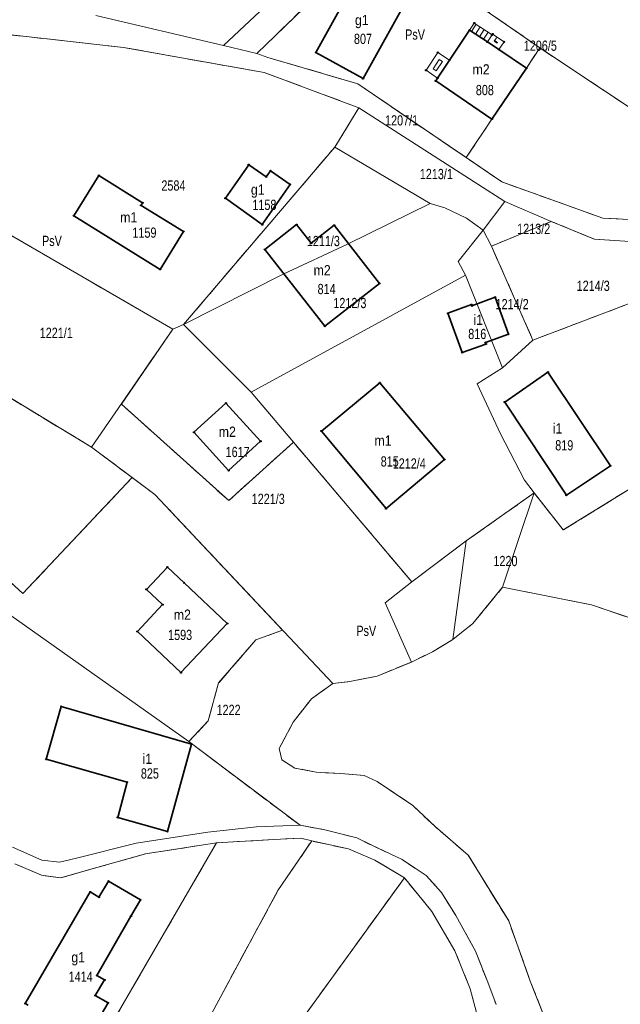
# Model space of a CAD drawing. Header units: metres. Extents: x 7496145 to 7500200, y 5498500 to 5502080.
# Tile 13 of 202: x 7497199 to 7497287, y 5499334 to 5499478. Entities that reach past the tile are written whole.
import ezdxf
from ezdxf.enums import TextEntityAlignment as Align

# ---------------------------------------------------------------- set-up
doc = ezdxf.new("R2010")
doc.units = ezdxf.units.M
doc.header["$MEASUREMENT"] = 0
for name, pattern in [('2.25_0.75', [3, 2.25, -0.75]), ('219-1000', [0]), ('egug-1000', [0])]:
    doc.linetypes.add(name, pattern=pattern)
doc.layers.get('0').update_dxf_attribs({"color": 2, "linetype": 'CONTINUOUS', "lineweight": 5})
for name, color, linetype in [('209-oznaczenie konturu klasyfikacyjnego', 7, 'CONTINUOUS'), ('211-numer działki ewidencyjnej', 7, 'CONTINUOUS'), ('217-kontur klasyfikacyjny', 7, 'CONTINUOUS'), ('218-kontur użytku gruntowego', 7, 'CONTINUOUS'), ('219-działka ewidencyjna', 7, 'CONTINUOUS'), ('312-budynek ewidencyjny', 7, 'CONTINUOUS'), ('312-oznaczenie budynku ewidencyjnego', 7, 'CONTINUOUS'), ('312-oznaczenie budynku ewidencyjnego-Atr117', 7, 'CONTINUOUS'), ('352-schody', 7, 'CONTINUOUS'), ('Punkt budynku', 7, 'CONTINUOUS'), ('wiatrołap', 7, 'CONTINUOUS')]:
    doc.layers.add(name, color=color, linetype=linetype)
doc.styles.get("Standard").update_dxf_attribs({"font": 'Working1250', "width": 0.75})

# ---------------------------------------------------------------- blocks, each defined once
blk = doc.blocks.new('PUNKTBUD')
at = {"color": 0}
blk.add_circle((0, 0), 0.09, dxfattribs=at)

msp = doc.modelspace()

# ---------------------------------------------------------------- linework, layer by layer
at = {"layer": '217-kontur klasyfikacyjny', "color": 3, "linetype": '2.25_0.75', "lineweight": 18, "flags": 128}
for points in [[(7497251.59, 5499490.64), (7497233.7, 5499473.36)], [(7497275.2, 5499474.18), (7497256.47, 5499487.12)], [(7497214.15, 5499474.24), (7497193.37, 5499476.56)], [(7497234.77, 5499470.57), (7497214.15, 5499474.24)], [(7497233.7, 5499473.36), (7497235.34, 5499472.79)], [(7497235.34, 5499472.79), (7497248.51, 5499468.91)], [(7497273.23, 5499471.23), (7497275.2, 5499474.18)], [(7497275.2, 5499474.18), (7497293.57, 5499461.97)], [(7497248.67, 5499465.42), (7497234.77, 5499470.57)], [(7497268.18, 5499463.76), (7497273.23, 5499471.23)], [(7497248.51, 5499468.91), (7497264.4, 5499458.11)], [(7497245.13, 5499459.63), (7497248.67, 5499465.42)], [(7497264.4, 5499458.11), (7497268.18, 5499463.76)], [(7497222.96, 5499433.65), (7497245.13, 5499459.63)], [(7497264.4, 5499458.11), (7497269.61, 5499454.56)], [(7497269.61, 5499454.56), (7497284.42, 5499449.23)], [(7497190.78, 5499450.7), (7497221.41, 5499432.98)], [(7497276.85, 5499448.77), (7497268.1, 5499445.13)], [(7497283.2, 5499446.15), (7497276.85, 5499448.77)], [(7497284.42, 5499449.23), (7497295.1, 5499448.69)], [(7497289.89, 5499445.72), (7497283.2, 5499446.15)], [(7497268.1, 5499445.13), (7497274.19, 5499431.38)], [(7497274.19, 5499431.38), (7497293.08, 5499438.54)], [(7497213.86, 5499422.01), (7497221.41, 5499432.98)], [(7497221.41, 5499432.98), (7497222.96, 5499433.65)], [(7497209.5, 5499415.68), (7497186.74, 5499429.51)], [(7497229.59, 5499407.87), (7497213.86, 5499422.01)], [(7497215.44, 5499411.24), (7497209.5, 5499415.68)], [(7497239.09, 5499416.43), (7497229.59, 5499407.87)], [(7497256.42, 5499395.98), (7497239.09, 5499416.43)], [(7497199.41, 5499394.25), (7497215.44, 5499411.24)], [(7497215.44, 5499411.24), (7497218.79, 5499408.74)], [(7497290.78, 5499411.05), (7497278.61, 5499403.57)], [(7497218.79, 5499408.74), (7497237.48, 5499388.9)], [(7497274.35, 5499409), (7497264.39, 5499401.96)], [(7497278.61, 5499403.57), (7497274.35, 5499409)], [(7497190.54, 5499402.43), (7497199.41, 5499394.25)], [(7497264.39, 5499401.96), (7497256.42, 5499395.98)], [(7497265.35, 5499389.85), (7497269.73, 5499395.17)], [(7497269.73, 5499395.17), (7497282.77, 5499392.59)], [(7497282.77, 5499392.59), (7497303.41, 5499385.6)], [(7497262.42, 5499387.53), (7497265.35, 5499389.85)], [(7497237.48, 5499388.9), (7497233.58, 5499387.47)], [(7497233.58, 5499387.47), (7497228.11, 5499381.17)], [(7497259.48, 5499385.74), (7497262.42, 5499387.53)], [(7497256.39, 5499384.22), (7497259.48, 5499385.74)], [(7497251.36, 5499382.18), (7497256.39, 5499384.22)], [(7497247.35, 5499381.38), (7497251.36, 5499382.18)], [(7497228.11, 5499381.17), (7497226.6, 5499375.61)], [(7497241.72, 5499378.85), (7497244.84, 5499381.09)], [(7497244.84, 5499381.09), (7497247.35, 5499381.38)], [(7497239.03, 5499375.43), (7497241.72, 5499378.85)], [(7497226.6, 5499375.61), (7497223.74, 5499372.58)], [(7497236.99, 5499371.57), (7497239.03, 5499375.43)], [(7497223.74, 5499372.58), (7497240.06, 5499360.31)], [(7497237.37, 5499369.89), (7497236.99, 5499371.57)], [(7497239.27, 5499368.69), (7497237.37, 5499369.89)], [(7497242.41, 5499368.1), (7497239.27, 5499368.69)], [(7497246.05, 5499367.89), (7497242.41, 5499368.1)], [(7497249.47, 5499367.6), (7497246.05, 5499367.89)], [(7497251.35, 5499366.71), (7497249.47, 5499367.6)], [(7497256.58, 5499363.22), (7497251.35, 5499366.71)], [(7497259.83, 5499360.12), (7497256.58, 5499363.22)], [(7497240.06, 5499360.31), (7497243.67, 5499359.67)], [(7497243.67, 5499359.67), (7497248.37, 5499358.46)], [(7497264.71, 5499355.93), (7497259.83, 5499360.12)], [(7497206.52, 5499321.01), (7497227.81, 5499357.74)], [(7497227.81, 5499357.74), (7497217.38, 5499356.13)], [(7497236.18, 5499358.24), (7497227.81, 5499357.74)], [(7497240.18, 5499358.44), (7497236.18, 5499358.24)], [(7497236.81, 5499350.76), (7497241.76, 5499358.02)], [(7497241.76, 5499358.02), (7497240.18, 5499358.44)], [(7497247.15, 5499356.85), (7497241.76, 5499358.02)], [(7497248.37, 5499358.46), (7497250.56, 5499357.39)], [(7497250.56, 5499357.39), (7497255.02, 5499355.29)], [(7497217.38, 5499356.13), (7497210.25, 5499354.11)], [(7497251.02, 5499355.23), (7497247.15, 5499356.85)], [(7497202.16, 5499353.01), (7497198.26, 5499354.68)], [(7497255.35, 5499352.61), (7497251.02, 5499355.23)], [(7497255.02, 5499355.29), (7497258.52, 5499352.95)], [(7497270.63, 5499346.3), (7497264.71, 5499355.93)], [(7497210.25, 5499354.11), (7497204.93, 5499352.61)], [(7497204.93, 5499352.61), (7497202.16, 5499353.01)], [(7497234.17, 5499323.36), (7497255.35, 5499352.61)], [(7497259.35, 5499347.68), (7497255.35, 5499352.61)], [(7497258.52, 5499352.95), (7497260.76, 5499350.47)], [(7497225.64, 5499330.08), (7497236.81, 5499350.76)], [(7497260.76, 5499350.47), (7497262.88, 5499347.11)], [(7497262.75, 5499341.94), (7497259.35, 5499347.68)], [(7497262.88, 5499347.11), (7497265.77, 5499341.87)], [(7497273.79, 5499337.5), (7497270.63, 5499346.3)], [(7497264.96, 5499336.38), (7497262.75, 5499341.94)], [(7497265.77, 5499341.87), (7497267.55, 5499337.32)], [(7497267.55, 5499337.32), (7497268.78, 5499334.07)], [(7497276.76, 5499329.99), (7497273.79, 5499337.5)], [(7497266.3, 5499331.44), (7497264.96, 5499336.38)]]:
    msp.add_lwpolyline(points, dxfattribs=at)
at = {"layer": '218-kontur użytku gruntowego', "color": 3, "linetype": 'egug-1000', "lineweight": 18, "flags": 128}
for points in [[(7497251.59, 5499490.64), (7497233.7, 5499473.36)], [(7497256.47, 5499487.12), (7497275.2, 5499474.18)], [(7497210.13, 5499478.94), (7497228.82, 5499474.53)], [(7497214.15, 5499474.24), (7497193.37, 5499476.56)], [(7497234.77, 5499470.57), (7497214.15, 5499474.24)], [(7497228.82, 5499474.53), (7497233.7, 5499473.36)], [(7497233.7, 5499473.36), (7497235.34, 5499472.79)], [(7497235.34, 5499472.79), (7497248.51, 5499468.91)], [(7497275.2, 5499474.18), (7497273.23, 5499471.23)], [(7497293.57, 5499461.97), (7497275.2, 5499474.18)], [(7497248.67, 5499465.42), (7497234.77, 5499470.57)], [(7497273.23, 5499471.23), (7497268.18, 5499463.76)], [(7497248.51, 5499468.91), (7497264.4, 5499458.11)], [(7497248.67, 5499465.42), (7497245.13, 5499459.63)], [(7497270.07, 5499451.7), (7497248.67, 5499465.42)], [(7497268.18, 5499463.76), (7497264.4, 5499458.11)], [(7497245.13, 5499459.63), (7497222.96, 5499433.65)], [(7497264.4, 5499458.11), (7497269.61, 5499454.56)], [(7497269.61, 5499454.56), (7497284.42, 5499449.23)], [(7497276.85, 5499448.77), (7497270.07, 5499451.7)], [(7497221.41, 5499432.98), (7497190.78, 5499450.7)], [(7497276.85, 5499448.77), (7497268.1, 5499445.13)], [(7497283.2, 5499446.15), (7497276.85, 5499448.77)], [(7497284.42, 5499449.23), (7497295.1, 5499448.69)], [(7497289.89, 5499445.72), (7497283.2, 5499446.15)], [(7497268.1, 5499445.13), (7497274.19, 5499431.38)], [(7497274.19, 5499431.38), (7497293.08, 5499438.54)], [(7497221.41, 5499432.98), (7497213.86, 5499422.01)], [(7497222.96, 5499433.65), (7497221.41, 5499432.98)], [(7497232.91, 5499423.73), (7497222.96, 5499433.65)], [(7497186.74, 5499429.51), (7497209.5, 5499415.68)], [(7497239.09, 5499416.43), (7497232.91, 5499423.73)], [(7497213.86, 5499422.01), (7497229.59, 5499407.87)], [(7497209.5, 5499415.68), (7497215.44, 5499411.24)], [(7497229.59, 5499407.87), (7497239.09, 5499416.43)], [(7497239.09, 5499416.43), (7497256.42, 5499395.98)], [(7497215.44, 5499411.24), (7497199.41, 5499394.25)], [(7497215.44, 5499411.24), (7497218.79, 5499408.74)], [(7497278.61, 5499403.57), (7497290.78, 5499411.05)], [(7497218.79, 5499408.74), (7497237.48, 5499388.9)], [(7497264.39, 5499401.96), (7497274.35, 5499409)], [(7497274.35, 5499409), (7497278.61, 5499403.57)], [(7497199.41, 5499394.25), (7497190.54, 5499402.43)], [(7497256.42, 5499395.98), (7497264.39, 5499401.96)], [(7497265.35, 5499389.85), (7497269.73, 5499395.17)], [(7497269.73, 5499395.17), (7497282.77, 5499392.59)], [(7497282.77, 5499392.59), (7497303.41, 5499385.6)], [(7497262.42, 5499387.53), (7497265.35, 5499389.85)], [(7497237.48, 5499388.9), (7497233.58, 5499387.47)], [(7497233.58, 5499387.47), (7497228.11, 5499381.17)], [(7497259.48, 5499385.74), (7497262.42, 5499387.53)], [(7497256.39, 5499384.22), (7497259.48, 5499385.74)], [(7497251.36, 5499382.18), (7497256.39, 5499384.22)], [(7497247.35, 5499381.38), (7497251.36, 5499382.18)], [(7497228.11, 5499381.17), (7497226.6, 5499375.61)], [(7497241.72, 5499378.85), (7497244.84, 5499381.09)], [(7497244.84, 5499381.09), (7497247.35, 5499381.38)], [(7497239.03, 5499375.43), (7497241.72, 5499378.85)], [(7497226.6, 5499375.61), (7497223.74, 5499372.58)], [(7497236.99, 5499371.57), (7497239.03, 5499375.43)], [(7497223.74, 5499372.58), (7497240.06, 5499360.31)], [(7497237.37, 5499369.89), (7497236.99, 5499371.57)], [(7497239.27, 5499368.69), (7497237.37, 5499369.89)], [(7497242.41, 5499368.1), (7497239.27, 5499368.69)], [(7497246.05, 5499367.89), (7497242.41, 5499368.1)], [(7497249.47, 5499367.6), (7497246.05, 5499367.89)], [(7497251.35, 5499366.71), (7497249.47, 5499367.6)], [(7497256.58, 5499363.22), (7497251.35, 5499366.71)], [(7497259.83, 5499360.12), (7497256.58, 5499363.22)], [(7497233.66, 5499360.07), (7497240.06, 5499360.31)], [(7497240.06, 5499360.31), (7497243.67, 5499359.67)], [(7497216.05, 5499357.7), (7497226.54, 5499359.33)], [(7497226.54, 5499359.33), (7497233.66, 5499360.07)], [(7497243.67, 5499359.67), (7497248.37, 5499358.46)], [(7497264.71, 5499355.93), (7497259.83, 5499360.12)], [(7497227.81, 5499357.74), (7497206.52, 5499321.01)], [(7497207.09, 5499355.43), (7497216.05, 5499357.7)], [(7497227.81, 5499357.74), (7497217.38, 5499356.13)], [(7497236.18, 5499358.24), (7497227.81, 5499357.74)], [(7497240.18, 5499358.44), (7497236.18, 5499358.24)], [(7497241.76, 5499358.02), (7497236.81, 5499350.76)], [(7497241.76, 5499358.02), (7497240.18, 5499358.44)], [(7497247.15, 5499356.85), (7497241.76, 5499358.02)], [(7497248.37, 5499358.46), (7497250.56, 5499357.39)], [(7497250.56, 5499357.39), (7497255.02, 5499355.29)], [(7497197.91, 5499357.1), (7497202.21, 5499355.21)], [(7497217.38, 5499356.13), (7497210.25, 5499354.11)], [(7497251.02, 5499355.23), (7497247.15, 5499356.85)], [(7497202.16, 5499353.01), (7497198.26, 5499354.68)], [(7497202.21, 5499355.21), (7497204.77, 5499354.92)], [(7497204.77, 5499354.92), (7497207.09, 5499355.43)], [(7497255.35, 5499352.61), (7497251.02, 5499355.23)], [(7497255.02, 5499355.29), (7497258.52, 5499352.95)], [(7497270.63, 5499346.3), (7497264.71, 5499355.93)], [(7497210.25, 5499354.11), (7497204.93, 5499352.61)], [(7497204.93, 5499352.61), (7497202.16, 5499353.01)], [(7497255.35, 5499352.61), (7497234.17, 5499323.36)], [(7497259.35, 5499347.68), (7497255.35, 5499352.61)], [(7497258.52, 5499352.95), (7497260.76, 5499350.47)], [(7497236.81, 5499350.76), (7497225.64, 5499330.08)], [(7497260.76, 5499350.47), (7497262.88, 5499347.11)], [(7497262.75, 5499341.94), (7497259.35, 5499347.68)], [(7497262.88, 5499347.11), (7497265.77, 5499341.87)], [(7497273.79, 5499337.5), (7497270.63, 5499346.3)], [(7497264.96, 5499336.38), (7497262.75, 5499341.94)], [(7497265.77, 5499341.87), (7497267.55, 5499337.32)], [(7497267.55, 5499337.32), (7497268.78, 5499334.07)], [(7497276.76, 5499329.99), (7497273.79, 5499337.5)], [(7497266.3, 5499331.44), (7497264.96, 5499336.38)]]:
    msp.add_lwpolyline(points, dxfattribs=at)
at = {"layer": '219-działka ewidencyjna', "color": 3, "linetype": '219-1000', "lineweight": 18, "flags": 128}
for points in [[(7497228.82, 5499474.53), (7497247.88, 5499492.38)], [(7497233.7, 5499473.36), (7497251.59, 5499490.64)], [(7497228.82, 5499474.53), (7497210.13, 5499478.94)], [(7497193.37, 5499476.56), (7497214.15, 5499474.24)], [(7497214.15, 5499474.24), (7497234.77, 5499470.57)], [(7497228.82, 5499474.53), (7497233.7, 5499473.36)], [(7497235.34, 5499472.79), (7497233.7, 5499473.36)], [(7497235.34, 5499472.79), (7497248.51, 5499468.91)], [(7497234.77, 5499470.57), (7497248.67, 5499465.42)], [(7497248.51, 5499468.91), (7497269.61, 5499454.56)], [(7497245.13, 5499459.63), (7497248.67, 5499465.42)], [(7497248.67, 5499465.42), (7497270.07, 5499451.7)], [(7497245.13, 5499459.63), (7497222.96, 5499433.65)], [(7497245.13, 5499459.63), (7497259.11, 5499451.39)], [(7497269.61, 5499454.56), (7497284.42, 5499449.23)], [(7497247, 5499445.44), (7497259.11, 5499451.39)], [(7497259.11, 5499451.39), (7497261.25, 5499450.76)], [(7497266.89, 5499447.47), (7497270.07, 5499451.7)], [(7497270.07, 5499451.7), (7497276.85, 5499448.77)], [(7497221.41, 5499432.98), (7497190.78, 5499450.7)], [(7497261.25, 5499450.76), (7497264.43, 5499449.24)], [(7497264.43, 5499449.24), (7497266.89, 5499447.47)], [(7497268.1, 5499445.13), (7497276.85, 5499448.77)], [(7497276.85, 5499448.77), (7497283.2, 5499446.15)], [(7497284.42, 5499449.23), (7497295.1, 5499448.69)], [(7497263.22, 5499442.9), (7497266.89, 5499447.47)], [(7497266.89, 5499447.47), (7497268.1, 5499445.13)], [(7497237.6, 5499441.04), (7497247, 5499445.44)], [(7497283.2, 5499446.15), (7497289.89, 5499445.72)], [(7497268.1, 5499445.13), (7497274.19, 5499431.38)], [(7497263.22, 5499442.9), (7497264.3, 5499440.9)], [(7497237.6, 5499441.04), (7497222.96, 5499433.65)], [(7497232.91, 5499423.73), (7497264.3, 5499440.9)], [(7497264.3, 5499440.9), (7497269.72, 5499427.33)], [(7497274.19, 5499431.38), (7497293.08, 5499438.54)], [(7497221.41, 5499432.98), (7497209.5, 5499415.68)], [(7497221.41, 5499432.98), (7497222.96, 5499433.65)], [(7497222.96, 5499433.65), (7497232.91, 5499423.73)], [(7497269.72, 5499427.33), (7497274.19, 5499431.38)], [(7497186.74, 5499429.51), (7497209.5, 5499415.68)], [(7497265.99, 5499424.98), (7497269.72, 5499427.33)], [(7497256.42, 5499395.98), (7497232.91, 5499423.73)], [(7497265.99, 5499424.98), (7497269.44, 5499417.64)], [(7497269.44, 5499417.64), (7497272.93, 5499410.87)], [(7497209.5, 5499415.68), (7497218.79, 5499408.74)], [(7497272.93, 5499410.87), (7497274.35, 5499409)], [(7497223.74, 5499372.58), (7497173.53, 5499408.07)], [(7497218.79, 5499408.74), (7497244.84, 5499381.09)], [(7497264.39, 5499401.96), (7497274.35, 5499409)], [(7497269.73, 5499395.17), (7497274.35, 5499409)], [(7497262.42, 5499387.53), (7497264.39, 5499401.96)], [(7497252.54, 5499392.91), (7497256.42, 5499395.98)], [(7497265.35, 5499389.85), (7497269.73, 5499395.17)], [(7497269.73, 5499395.17), (7497282.77, 5499392.59)], [(7497252.54, 5499392.91), (7497256.39, 5499384.22)], [(7497282.77, 5499392.59), (7497303.41, 5499385.6)], [(7497262.42, 5499387.53), (7497265.35, 5499389.85)], [(7497259.48, 5499385.74), (7497262.42, 5499387.53)], [(7497256.39, 5499384.22), (7497259.48, 5499385.74)], [(7497251.36, 5499382.18), (7497256.39, 5499384.22)], [(7497247.35, 5499381.38), (7497251.36, 5499382.18)], [(7497241.72, 5499378.85), (7497244.84, 5499381.09)], [(7497247.35, 5499381.38), (7497244.84, 5499381.09)], [(7497239.03, 5499375.43), (7497241.72, 5499378.85)], [(7497236.99, 5499371.57), (7497239.03, 5499375.43)], [(7497223.74, 5499372.58), (7497240.06, 5499360.31)], [(7497236.99, 5499371.57), (7497237.37, 5499369.89)], [(7497239.27, 5499368.69), (7497237.37, 5499369.89)], [(7497239.27, 5499368.69), (7497242.41, 5499368.1)], [(7497242.41, 5499368.1), (7497246.05, 5499367.89)], [(7497246.05, 5499367.89), (7497249.47, 5499367.6)], [(7497249.47, 5499367.6), (7497251.35, 5499366.71)], [(7497251.35, 5499366.71), (7497256.58, 5499363.22)], [(7497256.58, 5499363.22), (7497259.83, 5499360.12)], [(7497233.66, 5499360.07), (7497240.06, 5499360.31)], [(7497240.06, 5499360.31), (7497243.67, 5499359.67)], [(7497216.05, 5499357.7), (7497226.54, 5499359.33)], [(7497226.54, 5499359.33), (7497233.66, 5499360.07)], [(7497243.67, 5499359.67), (7497248.37, 5499358.46)], [(7497259.83, 5499360.12), (7497264.71, 5499355.93)], [(7497207.09, 5499355.43), (7497216.05, 5499357.7)], [(7497217.38, 5499356.13), (7497227.81, 5499357.74)], [(7497227.81, 5499357.74), (7497236.18, 5499358.24)], [(7497236.18, 5499358.24), (7497240.18, 5499358.44)], [(7497236.81, 5499350.76), (7497241.76, 5499358.02)], [(7497240.18, 5499358.44), (7497241.76, 5499358.02)], [(7497241.76, 5499358.02), (7497247.15, 5499356.85)], [(7497250.56, 5499357.39), (7497248.37, 5499358.46)], [(7497250.56, 5499357.39), (7497255.02, 5499355.29)], [(7497197.91, 5499357.1), (7497202.21, 5499355.21)], [(7497217.38, 5499356.13), (7497210.25, 5499354.11)], [(7497247.15, 5499356.85), (7497251.02, 5499355.23)], [(7497198.26, 5499354.68), (7497202.16, 5499353.01)], [(7497202.21, 5499355.21), (7497204.77, 5499354.92)], [(7497204.77, 5499354.92), (7497207.09, 5499355.43)], [(7497251.02, 5499355.23), (7497255.35, 5499352.61)], [(7497255.02, 5499355.29), (7497258.52, 5499352.95)], [(7497264.71, 5499355.93), (7497270.63, 5499346.3)], [(7497204.93, 5499352.61), (7497210.25, 5499354.11)], [(7497202.16, 5499353.01), (7497204.93, 5499352.61)], [(7497255.35, 5499352.61), (7497259.35, 5499347.68)], [(7497258.52, 5499352.95), (7497260.76, 5499350.47)], [(7497225.64, 5499330.08), (7497236.81, 5499350.76)], [(7497260.76, 5499350.47), (7497262.88, 5499347.11)], [(7497259.35, 5499347.68), (7497262.75, 5499341.94)], [(7497262.88, 5499347.11), (7497265.77, 5499341.87)], [(7497270.63, 5499346.3), (7497273.79, 5499337.5)], [(7497262.75, 5499341.94), (7497264.96, 5499336.38)], [(7497265.77, 5499341.87), (7497267.55, 5499337.32)], [(7497267.55, 5499337.32), (7497268.78, 5499334.07)], [(7497273.79, 5499337.5), (7497276.76, 5499329.99)], [(7497264.96, 5499336.38), (7497266.3, 5499331.44)]]:
    msp.add_lwpolyline(points, dxfattribs=at)
at = {"layer": '312-budynek ewidencyjny', "color": 7, "linetype": 'Continuous', "lineweight": 35, "flags": 128}
for points in [[(7497242.37, 5499473.5), (7497248.92, 5499485.34)], [(7497255.83, 5499481.51), (7497249.29, 5499469.68)], [(7497261.96, 5499472.38), (7497264.89, 5499476.79)], [(7497264.89, 5499476.79), (7497267.5, 5499475.05)], [(7497267.5, 5499475.05), (7497269.2, 5499473.92)], [(7497249.29, 5499469.68), (7497242.37, 5499473.5)], [(7497269.2, 5499473.92), (7497273.23, 5499471.23)], [(7497260.21, 5499469.76), (7497261.96, 5499472.38)], [(7497273.23, 5499471.23), (7497268.18, 5499463.76)], [(7497259.93, 5499469.34), (7497260.21, 5499469.76)], [(7497268.18, 5499463.76), (7497259.93, 5499469.34)], [(7497229.1, 5499452.15), (7497232.52, 5499457.07)], [(7497232.52, 5499457.07), (7497235.08, 5499455.28)], [(7497206.9, 5499449.59), (7497210.55, 5499455.47)], [(7497210.55, 5499455.47), (7497216.98, 5499451.48)], [(7497235.08, 5499455.28), (7497235.71, 5499456.18)], [(7497235.71, 5499456.18), (7497238.59, 5499454.16)], [(7497238.59, 5499454.16), (7497234.52, 5499448.29)], [(7497216.98, 5499451.48), (7497216.75, 5499451.11)], [(7497234.52, 5499448.29), (7497229.1, 5499452.15)], [(7497216.75, 5499451.11), (7497222.97, 5499447.27)], [(7497219.54, 5499441.74), (7497206.9, 5499449.59)], [(7497234.9, 5499444.66), (7497239.55, 5499448.29)], [(7497239.55, 5499448.29), (7497241.69, 5499445.57)], [(7497222.97, 5499447.27), (7497219.54, 5499441.74)], [(7497241.69, 5499445.57), (7497245.06, 5499448.19)], [(7497245.06, 5499448.19), (7497251.68, 5499439.69)], [(7497243.68, 5499433.43), (7497234.9, 5499444.66)], [(7497251.68, 5499439.69), (7497243.68, 5499433.43)], [(7497265.24, 5499436.4), (7497268.65, 5499437.65)], [(7497268.65, 5499437.65), (7497270.6, 5499432.25)], [(7497261.73, 5499435.3), (7497265.18, 5499436.57)], [(7497263.81, 5499429.54), (7497261.73, 5499435.3)], [(7497265.18, 5499436.57), (7497265.24, 5499436.4)], [(7497270.6, 5499432.25), (7497267.23, 5499431.01)], [(7497267.23, 5499431.01), (7497267.3, 5499430.8)], [(7497267.3, 5499430.8), (7497263.81, 5499429.54)], [(7497270.04, 5499422.3), (7497276.38, 5499426.69)], [(7497276.38, 5499426.69), (7497285.53, 5499412.97)], [(7497243.18, 5499418.06), (7497251.75, 5499425.13)], [(7497251.75, 5499425.13), (7497261.23, 5499413.88)], [(7497279.08, 5499408.68), (7497270.04, 5499422.3)], [(7497224.5, 5499417.87), (7497229.19, 5499422.14)], [(7497229.19, 5499422.14), (7497234.27, 5499416.56)], [(7497252.65, 5499406.7), (7497243.18, 5499418.06)], [(7497229.58, 5499412.28), (7497224.5, 5499417.87)], [(7497234.27, 5499416.56), (7497229.58, 5499412.28)], [(7497261.23, 5499413.88), (7497252.65, 5499406.7)], [(7497285.53, 5499412.97), (7497279.08, 5499408.68)], [(7497217.53, 5499394.87), (7497220.6, 5499398.13)], [(7497220.6, 5499398.13), (7497223.06, 5499395.83)], [(7497219.91, 5499392.63), (7497217.53, 5499394.87)], [(7497223.06, 5499395.83), (7497229.38, 5499389.87)], [(7497216.21, 5499388.7), (7497219.91, 5499392.63)], [(7497229.38, 5499389.87), (7497222.6, 5499382.68)], [(7497222.6, 5499382.68), (7497216.21, 5499388.7)], [(7497202.85, 5499369.98), (7497205.03, 5499377.71)], [(7497205.03, 5499377.71), (7497224.13, 5499372.22)], [(7497224.13, 5499372.22), (7497220.62, 5499359.4)], [(7497214.69, 5499366.64), (7497202.85, 5499369.98)], [(7497213.32, 5499361.47), (7497214.69, 5499366.64)], [(7497220.62, 5499359.4), (7497213.32, 5499361.47)], [(7497210.58, 5499349.8), (7497211.97, 5499352.14)], [(7497211.97, 5499352.14), (7497216.66, 5499349.39)], [(7497199.78, 5499334.21), (7497209.31, 5499350.55)], [(7497209.31, 5499350.55), (7497210.58, 5499349.8)], [(7497216.66, 5499349.39), (7497215.27, 5499347)], [(7497215.27, 5499347), (7497210.26, 5499338.32)], [(7497211.4, 5499337.66), (7497210.04, 5499335.39)], [(7497210.26, 5499338.32), (7497211.4, 5499337.66)], [(7497211.91, 5499334.31), (7497209.32, 5499329.94)], [(7497210.04, 5499335.39), (7497211.91, 5499334.31)], [(7497200.21, 5499333.95), (7497199.78, 5499334.21)]]:
    msp.add_lwpolyline(points, dxfattribs=at)
at = {"layer": '352-schody', "color": 7, "linetype": 'Continuous', "lineweight": 18, "flags": 128}
msp.add_lwpolyline([(7497265.58, 5499477.82), (7497268.19, 5499476.08), (7497267.5, 5499475.05), (7497264.89, 5499476.79)], close=True, dxfattribs=at)
msp.add_lwpolyline([(7497265.58, 5499477.82), (7497268.19, 5499476.08), (7497267.5, 5499475.05), (7497264.89, 5499476.79)], close=True, dxfattribs=at)
for points in [[(7497265.18, 5499476.59), (7497265.87, 5499477.63)], [(7497265.77, 5499476.21), (7497266.45, 5499477.24)], [(7497266.35, 5499475.82), (7497267.04, 5499476.85)], [(7497266.93, 5499475.43), (7497267.62, 5499476.46)]]:
    msp.add_lwpolyline(points, dxfattribs=at)
at = {"layer": 'wiatrołap', "color": 0, "linetype": 'CONTINUOUS', "lineweight": 18}
for p, q in [((7497267.5, 5499475.05), (7497268.19, 5499476.08)), ((7497268.19, 5499476.08), (7497268.27, 5499476.21)), ((7497268.27, 5499476.21), (7497269.97, 5499475.07)), ((7497268.82, 5499475.67), (7497268.5, 5499475.15)), ((7497268.54, 5499475.26), (7497268.82, 5499475.67)), ((7497269.2, 5499473.92), (7497267.5, 5499475.05)), ((7497268.5, 5499475.15), (7497268.93, 5499474.86)), ((7497268.99, 5499474.96), (7497268.54, 5499475.26)), ((7497268.93, 5499474.86), (7497268.99, 5499474.96)), ((7497269.97, 5499475.07), (7497269.2, 5499473.92)), ((7497258.51, 5499470.9), (7497260.25, 5499473.52)), ((7497260.25, 5499473.52), (7497261.96, 5499472.38)), ((7497259.55, 5499471.11), (7497260.46, 5499472.48)), ((7497260.92, 5499472.17), (7497260, 5499470.8)), ((7497261.96, 5499472.38), (7497260.21, 5499469.76)), ((7497260.46, 5499472.48), (7497260.92, 5499472.17)), ((7497260.21, 5499469.76), (7497258.51, 5499470.9)), ((7497260, 5499470.8), (7497259.55, 5499471.11))]:
    msp.add_line(p, q, dxfattribs=at)

# ---------------------------------------------------------------- block references
at = {"layer": 'Punkt budynku', "color": 5, "linetype": 'Continuous', "lineweight": 13}
for p in [(7497265.58, 5499477.82), (7497264.89, 5499476.79), (7497268.19, 5499476.08), (7497268.27, 5499476.21), (7497267.5, 5499475.05), (7497269.97, 5499475.07), (7497242.37, 5499473.5), (7497260.25, 5499473.52), (7497269.2, 5499473.92), (7497261.96, 5499472.38), (7497273.23, 5499471.23), (7497258.51, 5499470.9), (7497249.29, 5499469.68), (7497259.93, 5499469.34), (7497260.21, 5499469.76), (7497268.18, 5499463.76), (7497232.52, 5499457.07), (7497210.55, 5499455.47), (7497235.71, 5499456.18), (7497235.08, 5499455.28), (7497238.59, 5499454.16), (7497216.75, 5499451.11), (7497216.98, 5499451.48), (7497229.1, 5499452.15), (7497206.9, 5499449.59), (7497234.52, 5499448.29), (7497239.55, 5499448.29), (7497245.06, 5499448.19), (7497222.97, 5499447.27), (7497241.69, 5499445.57), (7497234.9, 5499444.66), (7497219.54, 5499441.74), (7497251.68, 5499439.69), (7497268.65, 5499437.65), (7497261.73, 5499435.3), (7497265.18, 5499436.57), (7497265.24, 5499436.4), (7497243.68, 5499433.43), (7497267.23, 5499431.01), (7497270.6, 5499432.25), (7497263.81, 5499429.54), (7497267.3, 5499430.8), (7497276.38, 5499426.69), (7497251.75, 5499425.13), (7497270.04, 5499422.3), (7497229.19, 5499422.14), (7497224.5, 5499417.87), (7497243.18, 5499418.06), (7497234.27, 5499416.56), (7497261.23, 5499413.88), (7497229.58, 5499412.28), (7497285.53, 5499412.97), (7497279.08, 5499408.68), (7497252.65, 5499406.7), (7497220.6, 5499398.13), (7497217.53, 5499394.87), (7497223.06, 5499395.83), (7497219.91, 5499392.63), (7497229.38, 5499389.87), (7497216.21, 5499388.7), (7497222.6, 5499382.68), (7497205.03, 5499377.71), (7497224.13, 5499372.22), (7497202.85, 5499369.98), (7497214.69, 5499366.64), (7497213.32, 5499361.47), (7497220.62, 5499359.4), (7497211.97, 5499352.14), (7497209.31, 5499350.55), (7497210.58, 5499349.8), (7497216.66, 5499349.39), (7497215.27, 5499347), (7497210.26, 5499338.32), (7497211.4, 5499337.66), (7497199.78, 5499334.21), (7497210.04, 5499335.39), (7497211.91, 5499334.31)]:
    msp.add_blockref('PUNKTBUD', p, dxfattribs=at)

# ---------------------------------------------------------------- texts
at = {"layer": '209-oznaczenie konturu klasyfikacyjnego', "color": 3, "linetype": 'Continuous', "lineweight": 18, "width": 0.79}
for p in [(7497255.45, 5499475.38), (7497202.23, 5499445.16), (7497248.3, 5499388.05)]:
    msp.add_text('PsV', height=1.5, dxfattribs=at).set_placement(p)
at = {"layer": '211-numer działki ewidencyjnej', "color": 3, "linetype": 'Continuous', "lineweight": 18, "width": 0.79}
for s, p in [('1206/5', (7497272.84, 5499475.25)), ('1207/1', (7497252.51, 5499464.31)), ('1213/1', (7497257.6, 5499456.45)), ('2584', (7497219.73, 5499454.77)), ('1213/2', (7497271.87, 5499448.42)), ('1211/3', (7497241.04, 5499446.64)), ('1214/3', (7497280.59, 5499440.08)), ('1212/3', (7497244.93, 5499437.56)), ('1214/2', (7497268.71, 5499437.4)), ('1221/1', (7497201.9, 5499433.19))]:
    msp.add_text(s, height=1.5, dxfattribs=at).set_placement(p, align=Align.TOP_LEFT)
for s, p in [('1212/4', (7497253.63, 5499412.56)), ('1221/3', (7497232.96, 5499407.37)), ('1220', (7497268.39, 5499398.27)), ('1222', (7497227.81, 5499376.46))]:
    msp.add_text(s, height=1.5, dxfattribs=at).set_placement(p)
at = {"layer": '312-oznaczenie budynku ewidencyjnego', "color": 7, "linetype": 'Continuous', "lineweight": 18, "width": 0.79}
for s, p in [('807', (7497247.95, 5499476.25)), ('808', (7497265.81, 5499468.75)), ('1158', (7497233.06, 5499451.94)), ('1159', (7497215.48, 5499447.87)), ('814', (7497242.62, 5499439.61)), ('816', (7497264.7, 5499433.03)), ('819', (7497277.45, 5499416.72)), ('1617', (7497229.14, 5499415.74)), ('815', (7497251.87, 5499414.36)), ('1593', (7497220.71, 5499388.95)), ('825', (7497216.72, 5499368.66)), ('1414', (7497206.14, 5499338.9))]:
    msp.add_text(s, height=1.5, dxfattribs=at).set_placement(p, align=Align.TOP_LEFT)
at = {"layer": '312-oznaczenie budynku ewidencyjnego-Atr117', "color": 7, "width": 0.9}
for s, p in [('g1', (7497249.1, 5499477.51)), ('m2', (7497266.58, 5499470.28)), ('g1', (7497233.85, 5499452.68)), ('m1', (7497214.94, 5499448.61)), ('m2', (7497243.29, 5499440.86)), ('i1', (7497266.17, 5499433.6)), ('m2', (7497229.39, 5499417.21)), ('i1', (7497277.79, 5499417.69)), ('m1', (7497252.21, 5499415.92)), ('m2', (7497222.8, 5499390.41)), ('g1', (7497207.53, 5499340.24))]:
    msp.add_text(s, height=1.5, dxfattribs=at).set_placement(p, align=Align.CENTER)
msp.add_text('i1', height=1.5, dxfattribs=at).set_placement((7497216.97, 5499370.81), align=Align.TOP_LEFT)

doc.saveas('drawing.dxf')
